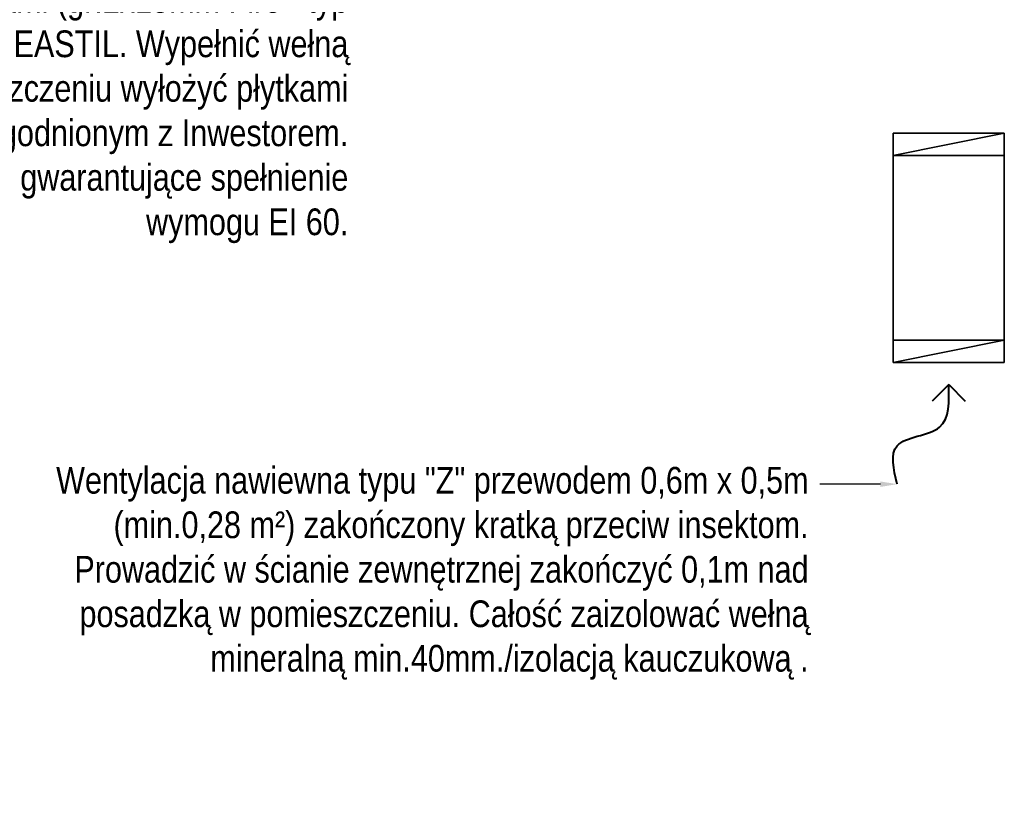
# Model space of a CAD drawing. Header units: centimetres. Extents: x 4745 to 39369, y 17389 to 19524.
# Tile 94 of 188: x 26742 to 27185, y 17454 to 17811. Entities that reach past the tile are written whole.
import ezdxf
from ezdxf import colors
from ezdxf.entities.mleader import LeaderData, LeaderLine
from ezdxf.lldxf.tags import DXFTag
from ezdxf.math import Vec2, Vec3

# ---------------------------------------------------------------- set-up
doc = ezdxf.new("R2010")
doc.units = ezdxf.units.CM
for name, color, linetype, lineweight in [('IS_gaz 2', 44, 'Continuous', 35), ('IS_nawiew', 5, 'Continuous', 40), ('IS_Opis', 250, 'Continuous', 9)]:
    doc.layers.add(name, color=color, linetype=linetype, lineweight=lineweight)
doc.styles.add('styl1', font='ARIALN.TTF')
tags = doc.linetypes.add('SOLID', pattern=[10, 10, 0]).pattern_tags.tags
tags[6:7] = [DXFTag(74, 4), DXFTag(75, 0), DXFTag(340, '0'), DXFTag(46, 0.0), DXFTag(50, 0.0), DXFTag(44, 0.0), DXFTag(45, 0.0)]
tags[4:5] = [DXFTag(74, 4), DXFTag(75, 0), DXFTag(340, '0'), DXFTag(46, 0.0), DXFTag(50, 0.0), DXFTag(44, 0.0), DXFTag(45, 0.0)]

# ---------------------------------------------------------------- blocks, each defined once
blk = doc.blocks.new('A$C4D3215DB')
at = {"layer": 'IS_nawiew'}
for q in [(0, 7.07), (14.14, 7.07)]:
    blk.add_line((7.07, 0), q, dxfattribs=at)
blk.add_spline([(29.2, 42.61), (29.2, 26.24), (10.96, 18.21), (7.07, 0)], degree=3, dxfattribs=at)

msp = doc.modelspace()

# ---------------------------------------------------------------- linework, layer by layer
at = {"layer": 'IS_gaz 2', "linetype": 'SOLID'}
for p, q in [((27134.93, 17759.84), (27134.93, 17656.83)), ((27134.93, 17749.84), (27184.93, 17759.84)), ((27184.93, 17656.83), (27184.93, 17759.84)), ((27134.93, 17656.83), (27184.93, 17666.83))]:
    msp.add_line(p, q, dxfattribs=at)
at = {"layer": 'IS_gaz 2'}
for p, q in [((27184.93, 17759.84), (27134.93, 17759.84)), ((27134.93, 17749.84), (27184.93, 17749.84)), ((27184.93, 17666.83), (27134.93, 17666.84)), ((27134.93, 17656.83), (27184.93, 17656.83))]:
    msp.add_line(p, q, dxfattribs=at)

# ---------------------------------------------------------------- block references
at = {"layer": 'IS_nawiew', "xscale": 1.05, "yscale": 1.05, "zscale": 1.05, "rotation": 180}
msp.add_blockref('A$C4D3215DB', (27167.35, 17646.83), dxfattribs=at)

# ---------------------------------------------------------------- leaders
at = {"layer": 'IS_Opis'}
ml = msp.add_multileader_mtext('Standard', dxfattribs=at)
ml.set_content('Wszystkie ściany w pomieszczeniu wyłożyć płytami (gr.2x15mm Fire+ typ DF na konstrukcji z profili rigips CD 60 ULTREASTIL. Wypełnić wełną mineralną gr.50mm. Całość ścian w pomieszczeniu wyłożyć płytkami ceramicznymi 30x30cm w odcieniu szarości, uzgodnionym z Inwestorem. Zastosować wskazane płyty lub równoważne, gwarantujące spełnienie wymogu EI 60.  ', color=256, style='styl1')
ml.set_leader_properties()
ml.build(insert=Vec2(0, 0))
ml.multileader.update_dxf_attribs({"dogleg_length": 5, "arrow_head_size": 7.5})
ctx = ml.context
ctx.base_point, ctx.char_height, ctx.arrow_head_size, ctx.landing_gap_size, ctx.plane_origin = Vec3(26438.44, 17818.28), 12, 7.5, 5, Vec3(26962.85, 17682.77)
ctx.text_align_type = 2
notes = []
notes.append((ctx, [(0, (1, 1, 0), (26901.8, 17818.28), (-1, 0), 6.77, [(0, [(27040.43, 17818.28)], 0, [])])]))
ctx.mtext.insert, ctx.mtext.width, ctx.mtext.defined_height, ctx.mtext.alignment, ctx.mtext.flow_direction = Vec3(26890.02, 17826.04), 457.9641, 76.92, 3, 5
ctx.mtext.has_bg_fill, ctx.mtext.bg_color, ctx.mtext.bg_scale_factor, ctx.mtext.bg_transparency, ctx.mtext.use_window_bg_color = 1, -1027028792, 1.5, 0, 1
for ctx, leaders in notes:
    for number, flags, end, landing, length, lines in leaders:
        leader = LeaderData()
        leader.index, (leader.has_last_leader_line, leader.has_dogleg_vector, leader.attachment_direction) = number, flags
        leader.last_leader_point, leader.dogleg_vector, leader.dogleg_length = Vec3(end), Vec3(landing), length
        for number, points, colour, breaks in lines:
            line = LeaderLine()
            line.index, line.vertices, line.color, line.breaks = number, Vec3.list(points), colors.encode_raw_color(colour), breaks
            leader.lines.append(line)
        ctx.leaders.append(leader)

# ---------------------------------------------------------------- next in the draw order: leaders
ml = msp.add_multileader_mtext('Standard', dxfattribs=at)
ml.set_content('Wentylacja nawiewna typu "Z" przewodem 0,6m x 0,5m (min.0,28 m²) zakończony kratką przeciw insektom. Prowadzić w ścianie zewnętrznej zakończyć 0,1m nad posadzką w pomieszczeniu. Całość zaizolować wełną mineralną min.40mm./izolacją kauczukową .', color=256, style='styl1')
ml.set_leader_properties()
ml.build(insert=Vec2(0, 0))
ml.multileader.update_dxf_attribs({"dogleg_length": 5, "arrow_head_size": 7.5})
ctx = ml.context
ctx.base_point, ctx.char_height, ctx.arrow_head_size, ctx.landing_gap_size, ctx.plane_origin = Vec3(26754.69, 17602.09), 12, 7.5, 5, Vec3(27024.08, 17550.08)
ctx.text_align_type = 2
notes = []
notes.append((ctx, [(1, (1, 1, 0), (27108.16, 17602.09), (-1, 0), 6.23, [(0, [(27136.7, 17602.09)], 0, [])])]))
ctx.mtext.insert, ctx.mtext.width, ctx.mtext.defined_height, ctx.mtext.alignment, ctx.mtext.flow_direction = Vec3(27096.93, 17609.85), 346.4184, 76.92, 3, 5
ctx.mtext.has_bg_fill, ctx.mtext.bg_color, ctx.mtext.bg_scale_factor, ctx.mtext.bg_transparency, ctx.mtext.use_window_bg_color = 1, -1027028792, 1.5, 0, 1
for ctx, leaders in notes:
    for number, flags, end, landing, length, lines in leaders:
        leader = LeaderData()
        leader.index, (leader.has_last_leader_line, leader.has_dogleg_vector, leader.attachment_direction) = number, flags
        leader.last_leader_point, leader.dogleg_vector, leader.dogleg_length = Vec3(end), Vec3(landing), length
        for number, points, colour, breaks in lines:
            line = LeaderLine()
            line.index, line.vertices, line.color, line.breaks = number, Vec3.list(points), colors.encode_raw_color(colour), breaks
            leader.lines.append(line)
        ctx.leaders.append(leader)

doc.saveas('drawing.dxf')
